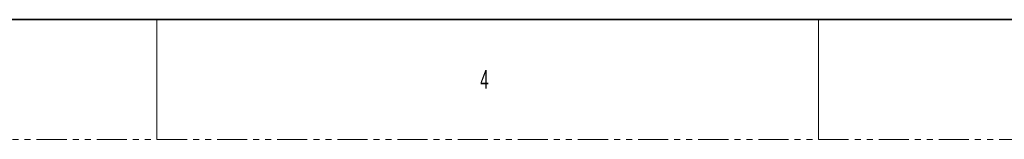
# Model space of a CAD drawing. Header units: millimetres. Extents: x 0 to 1118, y 0 to 864.
# Tile 29 of 254: x 530 to 738, y 0 to 25. Entities that reach past the tile are written whole.
import ezdxf

# ---------------------------------------------------------------- set-up
doc = ezdxf.new("R2010")
doc.units = ezdxf.units.MM
doc.linetypes.add('PHANTOM', pattern=[12.7, 6.35, -1.27, 1.27, -1.27, 1.27, -1.27])
doc.styles.add('SLDTEXTSTYLE4', font='TXT', dxfattribs={"width": 0.6})

msp = doc.modelspace()

# ---------------------------------------------------------------- linework, layer by layer
at = {"color": 7, "linetype": 'Continuous', "lineweight": 35}
msp.add_line((12.7, 25.4), (1104.9, 25.4), dxfattribs=at)
at = {"color": 7, "linetype": 'Continuous', "lineweight": 18}
for p, q in [((558.8, 25.4), (558.8, 0)), ((698.5, 25.4), (698.5, 0))]:
    msp.add_line(p, q, dxfattribs=at)
at = {"color": 7, "linetype": 'PHANTOM', "lineweight": 18}
msp.add_line((0, 0), (1117.6, 0), dxfattribs=at)

# ---------------------------------------------------------------- texts
at = {"color": 7, "linetype": 'Continuous', "lineweight": 0, "insert": (627.062, 14.729), "char_height": 3.969, "attachment_point": 1, "style": 'SLDTEXTSTYLE4'}
msp.add_mtext('4', dxfattribs=at)

doc.saveas('drawing.dxf')
